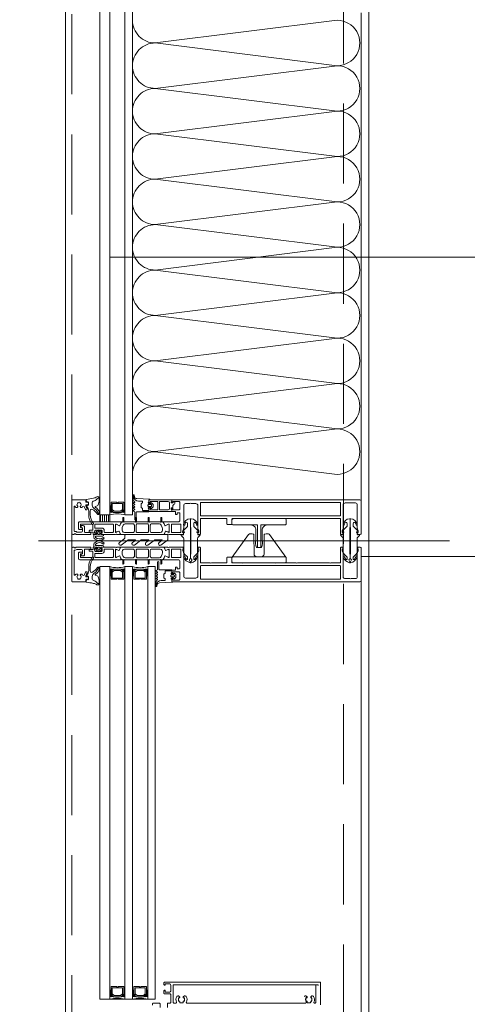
# Model space of a CAD drawing. Header units: millimetres. Extents: x 144573 to 336993, y 74252 to 247042.
# Tile 93 of 256: x 146685 to 147040, y 190663 to 191443. Entities that reach past the tile are written whole.
import ezdxf

# ---------------------------------------------------------------- set-up
doc = ezdxf.new("R2010")
doc.units = ezdxf.units.MM
doc.linetypes.add('ČERCHOVANÁ', pattern=[25.4, 12.7, -6.35, 0, -6.35])
doc.linetypes.add('ČÁRKOVANÁ', pattern=[19.05, 12.7, -6.35])
for name, color, linetype, lineweight in [('FASÁDA DETAILNÍ', 255, 'Continuous', 0), ('NOVA', 255, 'Continuous', 0), ('OSY', 255, 'Continuous', 0)]:
    doc.layers.add(name, color=color, linetype=linetype, lineweight=lineweight)

# ---------------------------------------------------------------- blocks, each defined once
blk = doc.blocks.new('284336')
for points in [[(-0.7, -9.6), (-10, -9.6, 0.414511), (-10.51, -10.11), (-10.51, -15.51, -1), (-11.69, -15.51), (-11.69, -9.6), (-12.69, -8.95, -0.668884), (-12.6, -8.23), (-11.99, -8.01, 0.766384), (-11.99, -7.21), (-12.6, -6.99, -0.76831), (-12.6, -6.23), (-11.99, -6.01, 0.766384), (-11.99, -5.21), (-12.6, -4.99, -0.76831), (-12.6, -4.23), (-11.99, -4.01, 0.766384), (-11.99, -3.21), (-12.6, -2.99, -0.877523), (-12.5, -2.22), (-12.1, -2.22, 0.698129), (-11.83, -1.5, -0.220231), (-12.89, 0.78), (-12.89, 3.45, -0.157143), (-12.82, 3.68), (-12.69, 3.42, -0.067482), (-12.48, 2.53, 0.393136), (-8.66, -1.02), (-6.1, -1.02, -0.414214), (-5.61, -1.51), (-5.61, -2.22, -0.267949), (-5.85, -2.65), (-6.35, -2.93, 0.267949), (-6.61, -3.38), (-6.61, -5.84, 0.267949), (-6.35, -6.29), (-5.85, -6.57, -0.267949), (-5.61, -7), (-5.61, -8.11, 0.414215), (-5.1, -8.62), (-0.41, -8.62), (-0.41, -9.31, -0.414212), (-0.7, -9.6)], [(-0.41, 0), (-0.41, -2, 0.990243), (-0.4, -3.02), (0.9, -3.02, 0.414214), (1.21, -2.71), (1.21, -2.61, -0.668123), (1.71, -2.4), (2.75, -3.45, -0.199004), (2.89, -3.79), (2.89, -5.43, -0.199038), (2.75, -5.77), (1.71, -6.82, -0.668191), (1.21, -6.61), (1.21, -6.51, 0.414214), (0.9, -6.2), (-0.4, -6.2, 0.990269), (-0.41, -7.22), (-0.41, -8.6), (-5.1, -8.6, -0.414215), (-5.59, -8.11), (-5.59, -7, 0.267949), (-5.84, -6.56), (-6.34, -6.27, -0.267949), (-6.59, -5.84), (-6.59, -3.38, -0.267949), (-6.34, -2.95), (-5.84, -2.66, 0.267949), (-5.59, -2.22), (-5.59, -1.51, 0.414214), (-6.1, -1), (-8.66, -1, -0.393156), (-12.46, 2.53, 0.067572), (-12.67, 3.43), (-12.8, 3.7, -0.637545), (-12.12, 3.53), (-11.92, 2.53, 0.344315), (-10.06, 0.91), (0, 0.38, -0.406913), (0.39, 0), (-0.41, 0)], [(1.7, -4.31, 0.414235), (1.2, -3.81), (-0.7, -3.81, 0.414214), (-1.2, -4.31), (-1.2, -4.91, 0.414214), (-0.7, -5.41), (1.2, -5.41, 0.414235), (1.7, -4.91), (1.7, -4.31)]]:
    blk.add_lwpolyline(points, format="xyb", close=True)
blk = doc.blocks.new('nesystémový nástavec 18')
for p, q in [((-18, 6.8), (-18, 8.8)), ((-17.5, 9.3), (-15.36, 9.3)), ((-11, 8), (-17, 8)), ((-17, 8), (-17, 6.3)), ((-15.36, 9.3), (0, 9.3)), ((-11, 1.3), (-11, 8)), ((-2.8, 8), (-9.7, 8)), ((-9.7, 1.3), (-9.7, 8)), ((0, 9.3), (0, 7.8)), ((-18, 0.5), (-18, 1.8)), ((-17, 6.3), (-17.5, 6.3)), ((-17.5, 2.3), (-17, 2.3)), ((-1.8, 0), (-17.5, 0)), ((-17, 2.3), (-17, 1.3)), ((-17, 1.3), (-11, 1.3)), ((-9.7, 1.3), (-2.8, 1.3)), ((-1.8, 2.3), (-1.8, 7)), ((0, 0), (-1.8, 0)), ((-0.5, 7.3), (-0.5, 6.8)), ((-0.4, 2.23), (-0.5, 2.04)), ((-0.5, 2.04), (-0.5, 2)), ((0, 6.3), (0.55, 6.3)), ((1.2, 2.44), (0, 2.44)), ((0, 1.5), (0, 0)), ((0.55, 6.3), (0.95, 5.9)), ((0.95, 5.9), (0.95, 4.8)), ((0.95, 4.8), (0.95, 4.14)), ((0.95, 4.14), (1.2, 4.14)), ((1.2, 1.85), (1.2, 2.44)), ((1.4, 3.94), (1.4, 3.84)), ((1.6, 3.64), (1.6, 3.64)), ((1.8, 1.37), (1.7, 1.35)), ((2.25, 1.63), (1.8, 1.37)), ((2.4, 2.84), (2.4, 1.89))]:
    blk.add_line(p, q)
for centre, radius, start, end in [((-17.5, 8.8), 0.5, 90, 180), ((-15.36, 9.8), 0.5, 270, 270.08399), ((-2.8, 7), 1, 0, 90), ((-17.5, 6.8), 0.5, 180.0012, 269.9988), ((-17.5, 1.8), 0.5, 89.99896, 180.00017), ((-17.5, 0.5), 0.5, 180, 270.00001), ((-2.8, 2.3), 1, 270, 0), ((0, 7.3), 0.5, 89.99553, 180.00709), ((0, 6.8), 0.5, 179.9949, 270.00597), ((0, 2), 0.5, 179.97164, 270.03273), ((0, 1.94), 0.5, 89.99745, 144.0007), ((0.75, 4.8), 0.2, 359.96561, 0.03439), ((1.2, 3.94), 0.2, 359.97072, 90.02491), ((1.7, 1.85), 0.5, 179.99915, 269.99998), ((1.6, 3.84), 0.2, 179.97371, 270.03503), ((1.6, 2.84), 0.8, 0.00648, 89.99188), ((2.1, 1.89), 0.3, 299.98153, 0.0183)]:
    blk.add_arc(centre, radius, start, end)
blk = doc.blocks.new('433270')
blk.add_lwpolyline([(1, 0, 0.414364), (0, -1), (0, -1.4, 0.255924), (0.23, -1.83, -0.547723), (0.23, -3.17, 0.255924), (0, -3.6), (0, -14.6, 0.414214), (0.3, -14.9), (1.2, -14.9, 0.414214), (1.7, -14.4), (1.7, -10.3, -0.414214), (2, -10), (6, -10, 0.414248), (7, -9), (7, -7.7, 0.414179), (6.5, -7.2), (5.7, -7.2, 0.414232), (5.4, -7.5), (5.4, -8.2, -0.414198), (5.1, -8.5), (2.8, -8.5, -0.414204), (1.8, -7.5), (1.8, -4.49, -0.147432), (1.97, -3.94, 0.147461), (2.4, -2.5), (2.4, -2.3, -0.414214), (2.9, -1.8), (21.87, -1.8, -0.668178), (22.22, -2.65), (22.16, -2.72, 1), (21.59, -3.29), (21.52, -3.35, 0.198912), (21.38, -3.71), (21.38, -4.05, 0.414214), (22.08, -4.75), (22.38, -4.75, 0.576988), (22.64, -4.3, -0.311246), (24.56, -4.3, 0.576988), (24.82, -4.75), (25.3, -4.75, -0.260065), (25.3, -6.65), (24.82, -6.65, 0.576988), (24.56, -7.1, -0.311246), (22.64, -7.1, 0.576988), (22.38, -6.65), (22.08, -6.65, 0.414214), (21.38, -7.35), (21.38, -7.61, 0.267949), (21.63, -8.04), (21.89, -8.2, -0.637047), (21.73, -10), (19.83, -10.7, 0.315299), (19.5, -11.17), (19.5, -11.49, 0.520567), (20.17, -11.96), (22.83, -10.99, -0.520567), (23.5, -11.46), (23.5, -12.5, 0.414062), (24, -13), (25, -13, 0.414186), (25.5, -12.5), (25.5, -11.5, -0.414182), (26, -11), (27, -11, 0.414214), (27.5, -10.5), (27.5, -0.5, 0.414214), (27, 0), (1, 0)], format="xyb", close=True)
blk = doc.blocks.new('284325')
for points in [[(0.84, -5.23, -0.560316), (0.94, -4.73), (1.94, -4.36, 0.3153), (2.14, -4.08), (2.14, -1.89, 0.451558), (1.8, -1.59), (0.9, -1.7, -0.399586), (0.57, -1.46), (0.3, -0.07, -0.415977), (0.53, 0.29, 0.024107), (6.15, 1.24, 0.076636), (8.99, 2.34, -0.577615), (10.79, 1.3), (10.02, 1.37, 0.283171), (9.08, 0.9, -0.168429), (7.07, -0.74), (5.9, -1.16, 0.315302), (5.24, -2.1), (5.24, -4.21, 0.269719), (6.76, -6.82, -0.194797), (10.18, -11.53, -0.342663), (9.17, -11.17, 0.119207), (5.43, -7.59, 0.578571), (3.63, -8.62), (3.63, -11.77, 0.176415), (6.16, -18.72, -1), (5.24, -19.49, -0.176415), (2.43, -11.77), (2.43, -8.89, 0.208286), (0.84, -5.23)], [(8.95, -6.65), (10.32, -8.78, -0.134555), (10.79, -10.63, -0.339795), (10.19, -11.53, 0.194788), (6.76, -6.81, -0.269736), (5.25, -4.21), (5.25, -2.1, -0.315302), (5.9, -1.17), (7.07, -0.74, 0.168429), (9.09, 0.89, -0.283167), (10.01, 1.36), (10.79, 1.29), (10.79, -0.74, -0.070852), (10.71, -1.3), (9.95, -3.93, -0.241839), (9.08, -4.83), (7.93, -5.22, 0.836024), (8.08, -6.19), (8.11, -6.19, -0.255349), (8.95, -6.65)]]:
    blk.add_lwpolyline(points, format="xyb", close=True)
blk = doc.blocks.new('*U1335')
for points in [[(0, 0, 0.414243), (0.1, 0.1), (0, 0.9, -1.0001), (0.2, 0.9), (0.1, 0.1, 0.414228), (0.2, 0, 0.414228)], [(0.2, 0, 0.414243), (0.3, 0.1), (0.2, 0.9, -1.0001), (0.4, 0.9), (0.3, 0.1, 0.414228), (0.4, 0, 0.414228)], [(0.4, 0, 0.414243), (0.5, 0.1), (0.4, 0.9, -1.0001), (0.6, 0.9), (0.5, 0.1, 0.414228), (0.6, 0, 0.414228)], [(0.6, 0, 0.414243), (0.7, 0.1), (0.6, 0.9, -1.0001), (0.8, 0.9), (0.7, 0.1, 0.414228), (0.8, 0, 0.414228)], [(0.8, 0, 0.414243), (0.9, 0.1), (0.8, 0.9, -1.0001), (1, 0.9), (0.9, 0.1, 0.414228), (1, 0, 0.414228)], [(1, 0, 0.414243), (1.1, 0.1), (1, 0.9, -1.0001), (1.2, 0.9), (1.1, 0.1, 0.414228), (1.2, 0, 0.414228)], [(1.2, 0, 0.414243), (1.3, 0.1), (1.2, 0.9, -1.0001), (1.4, 0.9), (1.3, 0.1, 0.414228), (1.4, 0, 0.414228)], [(1.4, 0, 0.414243), (1.5, 0.1), (1.4, 0.9, -1.0001), (1.6, 0.9), (1.5, 0.1, 0.414228), (1.6, 0, 0.414228)], [(1.6, 0, 0.414243), (1.7, 0.1), (1.6, 0.9, -1.0001), (1.8, 0.9), (1.7, 0.1, 0.414228), (1.8, 0, 0.414228)], [(1.8, 0, 0.414243), (1.9, 0.1), (1.8001, 0.9, -1.0001), (2, 0.9), (1.9001, 0.1, 0.414228), (2, 0, 0.414228)]]:
    blk.add_lwpolyline(points, format="xyb")
blk = doc.blocks.new('244748_a')
blk.add_lwpolyline([(8.32, -1.69, 0.082248), (6.34, -0.9, -1.09695), (6.94, -0.1, -0.315353), (11.26, -5.15, -0.480529), (10.87, -5.64), (4.27, -5.64), (4.08, -5.45), (-16.53, -5.45), (-16.72, -5.64), (-20.43, -5.64, 0.574019), (-21.93, -4.78), (-22.99, -5.4, 0.524827), (-22.99, -5.9), (-21.93, -6.52, 0.574021), (-20.43, -5.66), (-16.72, -5.66), (-16.53, -5.85), (4.08, -5.85), (4.27, -5.66), (10.87, -5.66, -0.480529), (11.26, -6.15, -0.326229), (6.88, -11.09, -1.09695), (6.28, -10.3, 0.081457), (8.32, -9.61, 0.599203), (7.48, -8.05), (5.52, -8.05, 0.198965), (5.17, -8.2), (2.22, -11.15), (0.93, -12.01, -0.738038), (0.51, -11.62), (0.87, -11, 1), (0.35, -10.7), (0, -11.3), (-0.98, -11.3, 0.619205), (-1.45, -12.06), (-1.28, -12.43, -0.808139), (-2.04, -13.04), (-3.63, -11.44, 0.198906), (-4.34, -11.15), (-14.99, -11.15, -0.198936), (-16.76, -10.42), (-18.98, -8.2, 0.198942), (-19.33, -8.05), (-20.67, -8.05, 0.500217), (-21.09, -8.73, 0.122037), (-18.5, -10.27, -1.093735), (-19.1, -11.07, -0.240768), (-23.7, -6.07, -0.106226), (-23.7, -5.23, -0.256232), (-19, -0.13, -1.093735), (-18.4, -0.92, 0.116856), (-21.09, -2.57, 0.500217), (-20.67, -3.25), (-19.33, -3.25, 0.198942), (-18.98, -3.1), (-16.75, -0.88, -0.198936), (-14.99, -0.15), (-4.34, -0.15, 0.198907), (-3.63, 0.14), (-2.04, 1.74, -0.808139), (-1.28, 1.13), (-1.45, 0.76, 0.619205), (-0.98, 0), (0, 0), (0.35, -0.6, 1), (0.87, -0.3), (0.51, 0.32, -0.738038), (0.93, 0.71), (2.22, -0.15), (5.17, -3.1, 0.198965), (5.52, -3.25), (7.48, -3.25, 0.599203)], format="xyb", close=True)
blk = doc.blocks.new('236134_0100_s_v')
for points in [[(22.8, -23), (22.8, -5), (42, -5, 0.414214), (43, -4), (43, -1, 0.414214), (42, 0), (1, 0, 0.414214), (0, -1), (0, -4, 0.414214), (1, -5), (20.2, -5), (20.2, -23)], [(15, -5, -0.414214), (19, -9), (19, -16.57, 0.165764), (19.53, -23), (23.47, -23, 0.165764), (24, -16.57), (24, -9, -0.414214), (28, -5)]]:
    blk.add_lwpolyline(points, format="xyb")
blk = doc.blocks.new('236134_0200_s_v')
for points in [[(19.58, 5, -0.41166), (17.58, 6.98), (17.45, 22.25, 0.344217), (17.07, 22.73), (16, 23), (14, 23, 0.240828), (13.19, 22.59), (0.19, 4.59)], [(23.42, 5, 0.41166), (25.42, 6.98), (25.55, 22.25, -0.344217), (25.93, 22.73), (27, 23), (29, 23, -0.240828), (29.81, 22.59), (42.81, 4.59)]]:
    blk.add_lwpolyline(points, format="xyb")
blk.add_lwpolyline([(42, 5), (1, 5, 0.414214), (0, 4), (0, 1, 0.414214), (1, 0), (42, 0, 0.414214), (43, 1), (43, 4, 0.414214)], format="xyb", close=True)
blk = doc.blocks.new('288126')
for points in [[(-16.5, 0), (16.5, 0)], [(-21.36, -6.34), (-17.8, -3.69)], [(-14.71, -4.5), (-19.87, -8.34)], [(-17, -2.08), (-17, -0.5)], [(-8.83, -4.3), (-14.11, -4.3)], [(-10.96, -6.34), (-8.71, -4.66)], [(-4.31, -4.5), (-9.47, -8.34)], [(1.81, -4.3), (-3.71, -4.3)], [(-0.35, -6.36), (1.93, -4.66)], [(6.33, -4.5), (1.14, -8.37)], [(12.21, -4.3), (6.93, -4.3)], [(10.05, -6.36), (12.33, -4.66)], [(16.6, -4.6), (11.54, -8.37)], [(17, -0.5), (17, -3.8)]]:
    blk.add_lwpolyline(points)
for centre, radius, start, end in [((16.5, -0.5), 0.5, 0, 90), ((-20.61, -7.34), 1.25, 126.70591, 306.70591), ((-16.5, -0.5), 0.5, 90, 180), ((-10.21, -7.34), 1.25, 126.70591, 306.70591), ((0.4, -7.37), 1.25, 126.70591, 306.70591), ((10.8, -7.37), 1.25, 126.70591, 306.70591), ((16, -3.8), 1, 306.70591, 0)]:
    blk.add_arc(centre, radius, start, end)
at = {"extrusion": (0, 0, -1)}
for centre, radius, start, end in [((19, -2.08), 2, 180, 233.29409), ((14.11, -5.3), 1, 53.29409, 90), ((8.83, -4.5), 0.2, 90, 233.29409), ((3.71, -5.3), 1, 53.29409, 90), ((-1.81, -4.5), 0.2, 90, 233.29409), ((-6.93, -5.3), 1, 53.29409, 90), ((-12.21, -4.5), 0.2, 90, 233.29409)]:
    blk.add_arc(centre, radius, start, end, dxfattribs=at)
blk = doc.blocks.new('246426')
for points in [[(-1.84, 0.64), (-2.86, -0.38, 0.198926), (-3.15, -1.09), (-3.15, -2.31, 0.198926), (-2.86, -3.02), (-1.84, -4.04, 0.637051), (-1.5, -3.92), (-1.45, -3.4), (-0.3, -3.4, -0.41484), (0, -3.7), (0, -5.19, 0.414232), (0.5, -5.69), (2.14, -5.69, 0.071862), (2.2, -5.68, 0.157876), (3.73, -4.64, 0.360336), (3.48, 2.39, 0.964062), (2.54, 1.48, -0.403385), (2.25, -4.34, -0.190964), (2.11, -4.39), (1.7, -4.39, -0.414214), (1.2, -3.89), (1.2, 1.31, 0.414201), (0.2, 2.31), (0, 2.31), (0, 0.3, -0.414214), (-0.3, 0), (-1.45, 0), (-1.5, 0.52, 0.637051), (-1.84, 0.64)], [(-2.25, -1.4, -0.414214), (-1.85, -1), (-0.4, -1, -0.414214), (0, -1.4), (0, -2, -0.414214), (-0.4, -2.4), (-1.85, -2.4, -0.414214), (-2.25, -2), (-2.25, -1.4)]]:
    blk.add_lwpolyline(points, format="xyb", close=True)

msp = doc.modelspace()

# ---------------------------------------------------------------- hatches: boundary and pattern name
at = {"layer": 'FASÁDA DETAILNÍ'}
h = msp.add_hatch(dxfattribs=at)
h.set_pattern_fill('ANSI31', color=256, scale=0.5, angle=585)
h.set_pattern_definition([(270, (214136.837, 180730.8375), (1.5875, -8e-16), [])])
h.paths.add_polyline_path([(146756.48, 191045.259), (146756.48, 191050.759), (146748.48, 191050.759), (146748.48, 191045.259)])

# ---------------------------------------------------------------- linework, layer by layer
for p, q in [((146748.48, 191050.759), (146748.48, 191459.759)), ((146756.48, 191459.759), (146756.48, 191050.759)), ((146768.48, 191050.759), (146768.48, 191459.759)), ((146774.48, 191459.759), (146774.48, 191050.759)), ((146756.48, 191050.759), (146748.48, 191050.759)), ((146774.48, 191050.759), (146768.48, 191050.759)), ((147025.604, 191030.259), (146699.912, 191030.259)), ((146748.48, 190666.764), (146748.48, 191009.759)), ((146748.48, 191009.759), (146756.48, 191009.759)), ((146756.48, 191009.759), (146756.48, 190666.764)), ((146768.48, 190666.764), (146768.48, 191009.759)), ((146768.48, 191009.759), (146774.48, 191009.759)), ((146774.48, 191009.759), (146774.48, 190666.764)), ((146786.48, 190666.764), (146786.48, 191009.759)), ((146786.48, 191009.759), (146792.48, 191009.759)), ((146792.48, 191009.759), (146792.48, 190666.764)), ((146955.48, 190998.759), (146955.48, 189111.759)), ((146748.48, 190666.764), (146792.48, 190666.764))]:
    msp.add_line(p, q, dxfattribs=at)
for points in [[(173301.48, 174615.259), (146721.48, 174615.259), (146721.48, 198295.259), (173301.48, 198295.259)], [(173061.48, 174855.259), (146961.48, 174855.259), (146961.48, 198055.259), (173061.48, 198055.259)], [(146767.48, 191060.759), (146767.48, 191054.759), (146765.48, 191052.759), (146759.48, 191052.759), (146757.48, 191054.759), (146757.48, 191060.759), (146761.98, 191060.759), (146761.98, 191060.259), (146762.98, 191060.259), (146762.98, 191060.759)], [(146758.48, 191059.759), (146766.48, 191059.759), (146766.48, 191055.173), (146765.066, 191053.759), (146760.033, 191053.759), (146758.48, 191055.173)], [(146748.48, 191045.259), (146748.48, 191050.759), (146756.48, 191050.759), (146756.48, 191045.259)], [(146767.48, 190999.759), (146767.48, 191005.759), (146765.48, 191007.759), (146759.48, 191007.759), (146757.48, 191005.759), (146757.48, 190999.759), (146761.98, 190999.759), (146761.98, 191000.259), (146762.98, 191000.259), (146762.98, 190999.759)], [(146785.48, 190999.759), (146785.48, 191005.759), (146783.48, 191007.759), (146777.48, 191007.759), (146775.48, 191005.759), (146775.48, 190999.759), (146779.98, 190999.759), (146779.98, 191000.259), (146780.98, 191000.259), (146780.98, 190999.759)], [(146758.48, 191000.759), (146766.48, 191000.759), (146766.48, 191005.344), (146765.066, 191006.759), (146760.033, 191006.759), (146758.48, 191005.344)], [(146776.48, 191000.759), (146784.48, 191000.759), (146784.48, 191005.344), (146783.066, 191006.759), (146778.033, 191006.759), (146776.48, 191005.344)], [(146767.48, 190676.764), (146767.48, 190670.764), (146765.48, 190668.764), (146759.48, 190668.764), (146757.48, 190670.764), (146757.48, 190676.764), (146761.98, 190676.764), (146761.98, 190676.264), (146762.98, 190676.264), (146762.98, 190676.764)], [(146758.48, 190675.764), (146766.48, 190675.764), (146766.48, 190671.178), (146765.066, 190669.764), (146760.033, 190669.764), (146758.48, 190671.178)], [(146785.48, 190676.764), (146785.48, 190670.764), (146783.48, 190668.764), (146777.48, 190668.764), (146775.48, 190670.764), (146775.48, 190676.764), (146779.98, 190676.764), (146779.98, 190676.264), (146780.98, 190676.264), (146780.98, 190676.764)], [(146776.48, 190675.764), (146784.48, 190675.764), (146784.48, 190671.178), (146783.066, 190669.764), (146778.033, 190669.764), (146776.48, 190671.178)]]:
    msp.add_lwpolyline(points, close=True, dxfattribs=at)
at = {"layer": 'FASÁDA DETAILNÍ', "linetype": 'ČÁRKOVANÁ', "ltscale": 5}
for points in [[(173296.48, 174620.259), (146726.48, 174620.259), (146726.48, 198290.259), (173296.48, 198290.259)], [(173081.48, 174835.259), (146941.48, 174835.259), (146941.48, 198075.259), (173081.48, 198075.259)]]:
    msp.add_lwpolyline(points, close=True, dxfattribs=at)
at = {"layer": 'FASÁDA DETAILNÍ'}
msp.add_lwpolyline([(146955.48, 191061.759), (146955.48, 191448.759)], dxfattribs=at)
for points in [[(146954.48, 191062.759), (146805.98, 191062.759, 0.4142136), (146805.48, 191062.259), (146805.48, 191060.959, 0.4142197), (146805.98, 191060.459), (146806.48, 191060.459), (146806.48, 191061.459), (146810.98, 191061.459, -0.4142136), (146811.98, 191060.459), (146811.98, 191055.759, -0.4142136), (146810.98, 191054.759), (146806.48, 191054.759), (146806.48, 191056.459), (146805.98, 191056.459, 0.4142012), (146805.48, 191055.959), (146805.48, 191053.959, 0.4142136), (146805.98, 191053.459), (146808.123, 191053.459, -0.4142136), (146808.623, 191052.959), (146808.623, 191051.159), (146809.874, 191051.159), (146809.874, 191052.359), (146811.68, 191052.359, -0.4142136), (146811.98, 191052.059), (146811.98, 191046.76, -0.4141667), (146810.48, 191045.26), (146803.482, 191045.259), (146799.382, 191045.259, 0.5773503), (146799.036, 191044.659), (146799.534, 191043.796), (146799.962, 191042.304, 0.4887011), (146800.401, 191042.127), (146802.867, 191043.559), (146803.287, 191043.559, -0.4325656), (146803.482, 191043.359), (146803.482, 191037.054, -0.5483974), (146803.201, 191036.868), (146800.817, 191037.937, 0.4253361), (146800.55, 191037.829), (146799.733, 191035.806, 0.5315629), (146800.104, 191035.256), (146802.168, 191035.256, 0.2313061), (146802.405, 191035.372, -0.3061853), (146802.725, 191035.476), (146803.482, 191035.259), (146813.986, 191035.259, 0.4142136), (146814.986, 191036.259), (146814.986, 191036.759), (146814.186, 191036.759), (146814.186, 191038.259), (146814.846, 191039.402, 0.1316504), (146814.98, 191039.902), (146814.98, 191058.267, -0.4142136), (146816.48, 191059.767), (146819.981, 191059.767, -0.3999851), (146820.981, 191059.767), (146824.68, 191059.767, -0.4142136), (146826.18, 191058.267), (146826.18, 191039.902, 0.1316504), (146826.314, 191039.402), (146826.974, 191038.259), (146826.974, 191036.759), (146826.174, 191036.759), (146826.174, 191036.259, 0.4142136), (146827.174, 191035.259), (146827.68, 191035.259, 0.4142136), (146828.18, 191035.759), (146828.18, 191047.359, -0.4142136), (146828.68, 191047.859), (146836.08, 191047.859, -0.3999851), (146837.08, 191047.859), (146848.68, 191047.859, -0.4142136), (146849.18, 191047.359), (146849.18, 191043.759, 0.4142136), (146849.68, 191043.259), (146852.68, 191043.259, 0.4142136), (146853.18, 191043.759), (146853.18, 191047.359, -0.4142136), (146853.68, 191047.859), (146860.98, 191047.859, -0.38324), (146861.98, 191047.859), (146887.48, 191047.859, -0.38324), (146888.48, 191047.859), (146903.98, 191047.859, -0.38324), (146904.98, 191047.859), (146930.48, 191047.859, -0.38324), (146931.48, 191047.859), (146938.78, 191047.859, -0.4142136), (146939.28, 191047.359), (146939.28, 191035.759, 0.4142136), (146939.78, 191035.259), (146940.28, 191035.259, 0.4142136), (146941.28, 191036.259), (146941.28, 191036.759), (146940.48, 191036.759), (146940.48, 191038.259), (146941.146, 191039.412, 0.1169365), (146941.28, 191039.912), (146941.28, 191058.767, -0.4142315), (146942.78, 191060.267), (146946.49, 191060.267, -0.3999851), (146947.49, 191060.267), (146950.98, 191060.267, -0.4142315), (146952.48, 191058.767), (146952.48, 191039.912, 0.1169365), (146952.614, 191039.412), (146953.28, 191038.259), (146953.28, 191036.759), (146952.48, 191036.759), (146952.48, 191036.259, 0.4142136), (146953.48, 191035.259), (146954.48, 191035.259, 0.4142136), (146955.48, 191036.259), (146955.48, 191061.759, 0.4142135), (146954.48, 191062.759)], [(146828.68, 191060.659), (146938.78, 191060.659, -0.4142136), (146939.28, 191060.159), (146939.28, 191050.459, -0.4142136), (146938.78, 191049.959), (146828.68, 191049.959, -0.4142136), (146828.18, 191050.459), (146828.18, 191060.159, -0.4142136), (146828.68, 191060.659)], [(146799.141, 191035.259), (146787.23, 191035.258), (146765.319, 191035.259, -0.3058367), (146764.855, 191035.572), (146763.933, 191037.859, 0.4253361), (146763.665, 191037.966), (146762.047, 191037.25, -0.5437525), (146760.99, 191037.934), (146760.99, 191042.839, -0.5781822), (146761.891, 191043.357), (146764.083, 191042.096, 0.4885049), (146764.522, 191042.273), (146764.956, 191043.787), (146765.719, 191045.108, -0.2824777), (146765.995, 191045.258), (146766.44, 191045.258, 1.4470094), (146766.79, 191045.39), (146766.79, 191048.358, -1), (146767.59, 191048.358), (146767.59, 191045.39, 1.4470094), (146767.941, 191045.258), (146776.48, 191045.258, 1.4470094), (146776.83, 191045.39), (146776.83, 191048.358, -1), (146777.63, 191048.358), (146777.63, 191045.39, 1.4470094), (146777.981, 191045.258), (146786.48, 191045.258, 1.4470094), (146786.83, 191045.39), (146786.83, 191048.358, -1), (146787.63, 191048.358), (146787.63, 191045.39, 1.4470094), (146787.981, 191045.258), (146796.52, 191045.258, 1.4470094), (146796.87, 191045.39), (146796.87, 191048.358, -1), (146797.67, 191048.358), (146797.67, 191045.39, 1.4470094), (146798.021, 191045.258), (146798.465, 191045.258, -0.2824777), (146798.741, 191045.108), (146799.504, 191043.787), (146799.938, 191042.273, 0.4885049), (146800.377, 191042.096), (146802.569, 191043.357, -0.5781822), (146803.47, 191042.839), (146803.47, 191037.934, -0.5437525), (146802.413, 191037.25), (146800.795, 191037.966, 0.4253361), (146800.528, 191037.859), (146799.605, 191035.572, -0.3058367), (146799.141, 191035.259)], [(146760.98, 191035.259), (146749.98, 191035.259, -0.4144257), (146749.48, 191035.759), (146749.48, 191036.252), (146750.48, 191036.252), (146750.48, 191037.752, 0.4142136), (146749.48, 191038.752), (146747.98, 191038.752, 0.3999851), (146746.98, 191038.752), (146745.48, 191038.752, 0.4142136), (146744.48, 191037.752), (146744.48, 191036.259), (146745.48, 191036.259), (146745.48, 191035.759, -0.4144559), (146744.98, 191035.259), (146743.68, 191035.26, -0.4139712), (146743.38, 191035.56), (146743.38, 191036.758, 0.4142136), (146743.08, 191037.058), (146740.08, 191037.058), (146740.08, 191038.058, -0.4142136), (146740.58, 191038.558), (146742.48, 191038.558, 0.4142136), (146742.98, 191039.058), (146742.98, 191042.559, 0.4142056), (146741.98, 191043.559), (146733.68, 191043.559, 0.4142063), (146733.18, 191043.059), (146733.18, 191041.159, 0.414219), (146733.68, 191040.659), (146734.48, 191040.659, -0.4142136), (146734.98, 191040.159), (146734.98, 191039.659, -0.4142136), (146734.48, 191039.159), (146732.68, 191039.159, -0.4142136), (146731.68, 191040.159), (146731.68, 191044.259, -0.4142136), (146732.68, 191045.259), (146760.98, 191045.259), (146765.08, 191045.259, -0.5773503), (146765.427, 191044.659), (146764.928, 191043.796), (146764.5, 191042.304, -0.4887011), (146764.061, 191042.127), (146761.596, 191043.559), (146761.175, 191043.559, 0.4325656), (146760.98, 191043.359), (146760.98, 191037.054, 0.5483974), (146761.262, 191036.868), (146763.646, 191037.937, -0.4253361), (146763.913, 191037.829), (146764.729, 191035.806, -0.5315625), (146764.358, 191035.256), (146762.294, 191035.256, -0.2313061), (146762.057, 191035.372, 0.3061853), (146761.738, 191035.476), (146760.98, 191035.259)], [(146758.78, 191043.559), (146745.08, 191043.559, 0.4142136), (146744.58, 191043.059), (146744.58, 191040.852, 0.4142136), (146745.08, 191040.352), (146750.05, 191040.352, -0.4111388), (146752.08, 191038.352), (146752.08, 191037.359, 0.4142136), (146752.58, 191036.859), (146758.78, 191036.859, 0.4142136), (146759.28, 191037.359), (146759.28, 191043.059, 0.4142136), (146758.78, 191043.559)], [(146768.03, 191036.858), (146774.93, 191036.858, 0.4142178), (146775.93, 191037.858), (146775.93, 191042.658, 0.4142178), (146774.93, 191043.658), (146768.568, 191043.658, 0.305619), (146767.177, 191042.72), (146766.399, 191040.796, 0.1764286), (146766.327, 191038.744), (146766.603, 191037.894, 0.3249157), (146768.03, 191036.858)], [(146778.23, 191036.858), (146786.23, 191036.858, 0.4142136), (146787.23, 191037.858), (146787.23, 191042.658, 0.4142136), (146786.23, 191043.658), (146778.23, 191043.658, 0.4142136), (146777.23, 191042.658), (146777.23, 191037.858, 0.4142136), (146778.23, 191036.858)], [(146789.53, 191036.858), (146796.43, 191036.858, 0.3249157), (146797.857, 191037.894), (146798.133, 191038.744, 0.1764286), (146798.061, 191040.796), (146797.283, 191042.72, 0.305619), (146795.892, 191043.658), (146789.53, 191043.658, 0.4142178), (146788.53, 191042.658), (146788.53, 191037.858, 0.4142178), (146789.53, 191036.858)], [(146812.78, 191037.359, -0.4142136), (146812.28, 191036.859), (146805.78, 191036.859, -0.4142136), (146805.28, 191037.359), (146805.28, 191043.059, -0.4142136), (146805.78, 191043.559), (146812.28, 191043.559, -0.4142136), (146812.78, 191043.059), (146812.78, 191037.359)], [(146760.98, 191025.259), (146749.98, 191025.259, 0.4144257), (146749.48, 191024.759), (146749.48, 191024.265), (146750.48, 191024.265), (146750.48, 191022.765, -0.4142136), (146749.48, 191021.765), (146747.98, 191021.765, -0.3999851), (146746.98, 191021.765), (146745.48, 191021.765, -0.4142136), (146744.48, 191022.765), (146744.48, 191024.259), (146745.48, 191024.259), (146745.48, 191024.759, 0.4144559), (146744.98, 191025.259), (146743.68, 191025.257, 0.4139712), (146743.38, 191024.957), (146743.38, 191023.759, -0.4142136), (146743.08, 191023.459), (146740.08, 191023.459), (146740.08, 191022.459, 0.4142136), (146740.58, 191021.959), (146742.48, 191021.959, -0.4142136), (146742.98, 191021.459), (146742.98, 191017.959, -0.4142056), (146741.98, 191016.959), (146733.68, 191016.959, -0.4142063), (146733.18, 191017.459), (146733.18, 191019.359, -0.414219), (146733.68, 191019.859), (146734.48, 191019.859, 0.4142136), (146734.98, 191020.359), (146734.98, 191020.859, 0.4142136), (146734.48, 191021.359), (146732.68, 191021.359, 0.4142136), (146731.68, 191020.359), (146731.68, 191016.259, 0.4142136), (146732.68, 191015.259), (146760.98, 191015.259), (146765.08, 191015.258, 0.5773503), (146765.427, 191015.858), (146764.928, 191016.722), (146764.5, 191018.214, 0.4887011), (146764.061, 191018.39), (146761.596, 191016.959), (146761.175, 191016.959, -0.4325656), (146760.98, 191017.159), (146760.98, 191023.463, -0.5483974), (146761.262, 191023.649), (146763.646, 191022.58, 0.4253361), (146763.913, 191022.688), (146764.729, 191024.711, 0.5315625), (146764.358, 191025.261), (146762.294, 191025.261, 0.2313061), (146762.057, 191025.145, -0.3061853), (146761.738, 191025.041), (146760.98, 191025.259)], [(146758.78, 191016.959), (146745.08, 191016.959, -0.4142136), (146744.58, 191017.459), (146744.58, 191019.665, -0.4142136), (146745.08, 191020.165), (146750.05, 191020.165, 0.4111388), (146752.08, 191022.165), (146752.08, 191023.159, -0.4142136), (146752.58, 191023.659), (146758.78, 191023.659, -0.4142136), (146759.28, 191023.159), (146759.28, 191017.459, -0.4142136), (146758.78, 191016.959)], [(146799.141, 191025.259), (146787.23, 191025.259), (146765.319, 191025.259, 0.3058367), (146764.855, 191024.946), (146763.933, 191022.659, -0.4253361), (146763.665, 191022.551), (146762.047, 191023.267, 0.5437525), (146760.99, 191022.583), (146760.99, 191017.679, 0.5781822), (146761.891, 191017.16), (146764.083, 191018.421, -0.4885049), (146764.522, 191018.244), (146764.956, 191016.73), (146765.719, 191015.409, 0.2824777), (146765.995, 191015.259), (146766.44, 191015.259, -1.4470094), (146766.79, 191015.127), (146766.79, 191012.159, 1), (146767.59, 191012.159), (146767.59, 191015.127, -1.4470094), (146767.941, 191015.26), (146776.48, 191015.259, -1.4470094), (146776.83, 191015.127), (146776.83, 191012.159, 1), (146777.63, 191012.159), (146777.63, 191015.127, -1.4470094), (146777.981, 191015.26), (146786.48, 191015.259, -1.4470094), (146786.83, 191015.127), (146786.83, 191012.159, 1), (146787.63, 191012.159), (146787.63, 191015.127, -1.4470094), (146787.981, 191015.26), (146796.52, 191015.259, -1.4470094), (146796.87, 191015.127), (146796.87, 191012.159, 1), (146797.67, 191012.159), (146797.67, 191015.127, -1.4470094), (146798.021, 191015.26), (146798.465, 191015.259, 0.2824777), (146798.741, 191015.409), (146799.504, 191016.73), (146799.938, 191018.244, -0.4885049), (146800.377, 191018.421), (146802.569, 191017.16, 0.5781822), (146803.47, 191017.679), (146803.47, 191022.583, 0.5437525), (146802.413, 191023.267), (146800.795, 191022.551, -0.4253361), (146800.528, 191022.659), (146799.605, 191024.946, 0.3058367), (146799.141, 191025.259)], [(146768.03, 191023.66), (146774.93, 191023.66, -0.4142178), (146775.93, 191022.66), (146775.93, 191017.859, -0.4142178), (146774.93, 191016.859), (146768.568, 191016.859, -0.305619), (146767.177, 191017.797), (146766.399, 191019.721, -0.1764286), (146766.327, 191021.773), (146766.603, 191022.623, -0.3249157), (146768.03, 191023.66)], [(146778.23, 191023.66), (146786.23, 191023.66, -0.4142136), (146787.23, 191022.66), (146787.23, 191017.859, -0.4142136), (146786.23, 191016.859), (146778.23, 191016.859, -0.4142136), (146777.23, 191017.859), (146777.23, 191022.66, -0.4142136), (146778.23, 191023.66)], [(146789.53, 191023.66), (146796.43, 191023.66, -0.3249157), (146797.857, 191022.623), (146798.133, 191021.773, -0.1764286), (146798.061, 191019.721), (146797.283, 191017.797, -0.305619), (146795.892, 191016.859), (146789.53, 191016.859, -0.4142178), (146788.53, 191017.859), (146788.53, 191022.66, -0.4142178), (146789.53, 191023.66)], [(146954.48, 190997.759), (146805.98, 190997.759, -0.4142136), (146805.48, 190998.259), (146805.48, 190999.559, -0.4142197), (146805.98, 191000.059), (146806.48, 191000.059), (146806.48, 190999.059), (146810.98, 190999.059, 0.4142136), (146811.98, 191000.059), (146811.98, 191004.759, 0.4142136), (146810.98, 191005.759), (146806.48, 191005.759), (146806.48, 191004.059), (146805.98, 191004.059, -0.4142012), (146805.48, 191004.559), (146805.48, 191006.559, -0.4142136), (146805.98, 191007.059), (146808.123, 191007.059, 0.4142136), (146808.623, 191007.559), (146808.623, 191009.359), (146809.874, 191009.359), (146809.874, 191008.159), (146811.68, 191008.159, 0.4142136), (146811.98, 191008.459), (146811.98, 191013.757, 0.4141667), (146810.48, 191015.257), (146803.482, 191015.259), (146799.382, 191015.258, -0.5773503), (146799.036, 191015.858), (146799.534, 191016.722), (146799.962, 191018.214, -0.4887011), (146800.401, 191018.39), (146802.867, 191016.959), (146803.287, 191016.959, 0.4325656), (146803.482, 191017.159), (146803.482, 191023.463, 0.5483974), (146803.201, 191023.649), (146800.817, 191022.58, -0.4253361), (146800.55, 191022.688), (146799.733, 191024.711, -0.5315629), (146800.104, 191025.261), (146802.168, 191025.261, -0.2313061), (146802.405, 191025.145, 0.3061853), (146802.725, 191025.041), (146803.482, 191025.259), (146813.986, 191025.259, -0.4142136), (146814.986, 191024.259), (146814.986, 191023.759), (146814.186, 191023.759), (146814.186, 191022.259), (146814.846, 191021.115, -0.1316504), (146814.98, 191020.615), (146814.98, 191002.25, 0.4142136), (146816.48, 191000.75), (146819.981, 191000.75, 0.3999851), (146820.981, 191000.75), (146824.68, 191000.75, 0.4142136), (146826.18, 191002.25), (146826.18, 191020.615, -0.1316504), (146826.314, 191021.115), (146826.974, 191022.259), (146826.974, 191023.759), (146826.174, 191023.759), (146826.174, 191024.259, -0.4142136), (146827.174, 191025.259), (146827.68, 191025.259, -0.4142136), (146828.18, 191024.759), (146828.18, 191013.159, 0.4142136), (146828.68, 191012.659), (146836.08, 191012.659, 0.3999851), (146837.08, 191012.659), (146848.68, 191012.659, 0.4142136), (146849.18, 191013.159), (146849.18, 191016.759, -0.4142136), (146849.68, 191017.259), (146852.68, 191017.259, -0.4142136), (146853.18, 191016.759), (146853.18, 191013.159, 0.4142136), (146853.68, 191012.659), (146860.98, 191012.659, 0.38324), (146861.98, 191012.659), (146887.48, 191012.659, 0.38324), (146888.48, 191012.659), (146903.98, 191012.659, 0.38324), (146904.98, 191012.659), (146930.48, 191012.659, 0.38324), (146931.48, 191012.659), (146938.78, 191012.659, 0.4142136), (146939.28, 191013.159), (146939.28, 191024.759, -0.4142136), (146939.78, 191025.259), (146940.28, 191025.259, -0.4142136), (146941.28, 191024.259), (146941.28, 191023.759), (146940.48, 191023.759), (146940.48, 191022.259), (146941.146, 191021.105, -0.1169365), (146941.28, 191020.605), (146941.28, 191001.75, 0.4142315), (146942.78, 191000.25), (146946.49, 191000.25, 0.3999851), (146947.49, 191000.25), (146950.98, 191000.25, 0.4142315), (146952.48, 191001.75), (146952.48, 191020.605, -0.1169365), (146952.614, 191021.105), (146953.28, 191022.259), (146953.28, 191023.759), (146952.48, 191023.759), (146952.48, 191024.259, -0.4142136), (146953.48, 191025.259), (146954.48, 191025.259, -0.4142136), (146955.48, 191024.259), (146955.48, 190998.759, -0.4142135), (146954.48, 190997.759)], [(146812.78, 191023.158, 0.4142136), (146812.28, 191023.658), (146805.78, 191023.658, 0.4142136), (146805.28, 191023.158), (146805.28, 191017.458, 0.4142136), (146805.78, 191016.958), (146812.28, 191016.958, 0.4142136), (146812.78, 191017.458), (146812.78, 191023.158)], [(146828.68, 190999.859), (146938.78, 190999.859, 0.4142136), (146939.28, 191000.359), (146939.28, 191010.059, 0.4142136), (146938.78, 191010.559), (146828.68, 191010.559, 0.4142136), (146828.18, 191010.059), (146828.18, 191000.359, 0.4142136), (146828.68, 190999.859)]]:
    msp.add_lwpolyline(points, format="xyb", close=True, dxfattribs=at)
for points in [[(146802.228, 190660.269), (146802.228, 190663.269, -0.4142136), (146802.728, 190663.769), (146804.228, 190663.769, 0.4142136), (146804.728, 190664.269), (146804.728, 190670.469, 0.4142136), (146804.228, 190670.969), (146799.891, 190670.969, -0.414214), (146799.391, 190671.469), (146799.391, 190673.469, -0.414201), (146799.891, 190673.969), (146800.391, 190673.969), (146800.391, 190672.269), (146803.728, 190672.269, 0.414214), (146804.728, 190673.269), (146804.728, 190677.969, 0.414214), (146803.728, 190678.969), (146800.391, 190678.969), (146800.391, 190677.969), (146799.891, 190677.969, -0.41422), (146799.391, 190678.469), (146799.391, 190679.769, -0.414214), (146799.891, 190680.269), (146922.898, 190680.269, -0.4142136), (146923.398, 190679.769), (146923.398, 190662.269, -0.4142136)], [(146921.398, 190677.769, 0.4142136), (146920.898, 190678.269), (146807.228, 190678.269, 0.4142136), (146806.728, 190677.769), (146806.728, 190664.269, 0.4142135), (146807.228, 190663.769), (146808.902, 190663.769, 0.5657415), (146809.344, 190664.504, -0.2677634), (146809.496, 190668.899, -0.2587772), (146810.344, 190669.369), (146810.829, 190669.369, -0.4142136), (146811.829, 190668.369), (146811.829, 190668.263, -0.6451801), (146811.331, 190668.038, 0.3417321), (146811.331, 190665.1, -0.6451801), (146811.829, 190664.875), (146811.829, 190664.507, 0.2982166), (146812.129, 190664.049, 0.2087122), (146814.329, 190664.049, 0.2982166), (146814.629, 190664.507), (146814.629, 190664.875, -0.6451801), (146815.127, 190665.1, 0.3417321), (146815.127, 190668.038, -0.6451801), (146814.629, 190668.263), (146814.629, 190668.369, -0.4142136), (146815.629, 190669.369), (146816.113, 190669.369, -0.2587772), (146816.962, 190668.899, -0.2677634), (146817.114, 190664.504, 0.5657415), (146817.555, 190663.769), (146911.581, 190663.769, 0.5657415), (146912.023, 190664.504, -0.2677634), (146912.175, 190668.899)], [(146919.652, 190677.769), (146919.652, 190664.269, -0.4142136), (146919.152, 190663.769), (146918.489, 190663.769, -0.5657415), (146918.047, 190664.504, 0.2677634), (146917.895, 190668.899, 0.2587772), (146917.047, 190669.369), (146916.562, 190669.369, 0.4142136), (146915.562, 190668.369), (146915.562, 190668.263, 0.6451801), (146916.06, 190668.038, -0.3417321), (146916.06, 190665.1, 0.6451801), (146915.562, 190664.875), (146915.562, 190664.507, -0.2982166), (146915.262, 190664.049, -0.2087122), (146913.062, 190664.049, -0.2982166), (146912.762, 190664.507), (146912.762, 190664.875, 0.6451801), (146912.264, 190665.1, -0.3417321), (146912.264, 190668.038, 0.6451801), (146912.762, 190668.263), (146912.762, 190668.369, 0.4142136), (146911.762, 190669.369), (146911.278, 190669.369, 0.2587772), (146910.429, 190668.899)], [(146790.162, 190662.069), (146790.162, 190663.069, -0.4142136), (146790.662, 190663.569), (146795.962, 190663.569, -0.4142136), (146796.462, 190663.069), (146796.462, 190660.269, 0.4142135)]]:
    msp.add_lwpolyline(points, format="xyb", dxfattribs=at)
for centre, radius, start, end in [((146756.98, 191058.621), 0.596, 213.03656, 326.96344), ((146756.98, 191058.329), 0.596, 213.03656, 326.96344), ((146756.98, 191058.036), 0.596, 213.03656, 326.96344), ((146756.98, 191057.744), 0.596, 213.03656, 326.96344), ((146756.98, 191057.451), 0.596, 213.03656, 326.96344), ((146756.98, 191057.159), 0.596, 213.03656, 326.96344), ((146756.98, 191056.866), 0.596, 213.03656, 326.96344), ((146756.98, 191056.574), 0.596, 213.03656, 326.96344), ((146756.98, 191056.281), 0.596, 213.03656, 326.96344), ((146756.98, 191055.989), 0.596, 213.03656, 326.96344), ((146756.98, 191055.696), 0.596, 213.03656, 326.96344), ((146756.98, 191055.404), 0.596, 213.03656, 326.96344), ((146756.98, 191055.111), 0.596, 213.03656, 326.96344), ((146757.118, 191055.099), 0.879, 223.503562, 316.005092), ((146757.266, 191055.189), 1.263, 231.500435, 308.034372), ((146767.694, 191055.189), 1.263, 231.965628, 308.499565), ((146767.842, 191055.099), 0.879, 223.994908, 316.496438), ((146767.98, 191058.621), 0.596, 213.03656, 326.96344), ((146767.98, 191058.329), 0.596, 213.03656, 326.96344), ((146767.98, 191058.036), 0.596, 213.03656, 326.96344), ((146767.98, 191057.744), 0.596, 213.03656, 326.96344), ((146767.98, 191057.451), 0.596, 213.03656, 326.96344), ((146767.98, 191057.159), 0.596, 213.03656, 326.96344), ((146767.98, 191056.866), 0.596, 213.03656, 326.96344), ((146767.98, 191056.574), 0.596, 213.03656, 326.96344), ((146767.98, 191056.281), 0.596, 213.03656, 326.96344), ((146767.98, 191055.989), 0.596, 213.03656, 326.96344), ((146767.98, 191055.696), 0.596, 213.03656, 326.96344), ((146767.98, 191055.404), 0.596, 213.03656, 326.96344), ((146767.98, 191055.111), 0.596, 213.03656, 326.96344), ((146757.405, 191055.35), 1.712, 237.314349, 302.705051), ((146757.549, 191055.594), 2.248, 241.597185, 298.472658), ((146757.718, 191055.943), 2.897, 244.704848, 294.693326), ((146757.832, 191056.309), 3.546, 247.590952, 292.706176), ((146762.48, 191028.867), 22.699, 74.672775, 105.327225), ((146767.128, 191056.309), 3.546, 247.293824, 292.409048), ((146767.242, 191055.943), 2.897, 245.306674, 295.295152), ((146767.411, 191055.594), 2.248, 241.527342, 298.402815), ((146767.555, 191055.35), 1.712, 237.294949, 302.685651), ((146762.48, 191031.65), 22.699, 254.672775, 285.327225), ((146757.832, 191004.208), 3.546, 67.293824, 112.409048), ((146757.718, 191004.575), 2.897, 65.306674, 115.295152), ((146767.128, 191004.208), 3.546, 67.590952, 112.706176), ((146767.242, 191004.575), 2.897, 64.704848, 114.693326), ((146780.48, 191031.65), 22.699, 254.672775, 285.327225), ((146775.832, 191004.208), 3.546, 67.293824, 112.409048), ((146775.718, 191004.575), 2.897, 65.306674, 115.295152), ((146785.128, 191004.208), 3.546, 67.590952, 112.706176), ((146785.242, 191004.575), 2.897, 64.704848, 114.693326), ((146757.549, 191004.923), 2.248, 61.527342, 118.402815), ((146757.405, 191005.168), 1.712, 57.294949, 122.685651), ((146757.266, 191005.328), 1.263, 51.965628, 128.499565), ((146757.118, 191005.418), 0.879, 43.994908, 136.496438), ((146756.98, 191005.406), 0.596, 33.03656, 146.96344), ((146756.98, 191005.113), 0.596, 33.03656, 146.96344), ((146756.98, 191004.821), 0.596, 33.03656, 146.96344), ((146756.98, 191004.528), 0.596, 33.03656, 146.96344), ((146756.98, 191004.236), 0.596, 33.03656, 146.96344), ((146756.98, 191003.943), 0.596, 33.03656, 146.96344), ((146756.98, 191003.651), 0.596, 33.03656, 146.96344), ((146756.98, 191003.358), 0.596, 33.03656, 146.96344), ((146756.98, 191003.066), 0.596, 33.03656, 146.96344), ((146756.98, 191002.773), 0.596, 33.03656, 146.96344), ((146756.98, 191002.481), 0.596, 33.03656, 146.96344), ((146756.98, 191002.188), 0.596, 33.03656, 146.96344), ((146756.98, 191001.896), 0.596, 33.03656, 146.96344), ((146767.411, 191004.923), 2.248, 61.597185, 118.472658), ((146767.555, 191005.168), 1.712, 57.314349, 122.705051), ((146767.694, 191005.328), 1.263, 51.500435, 128.034372), ((146767.842, 191005.418), 0.879, 43.503562, 136.005092), ((146767.98, 191005.406), 0.596, 33.03656, 146.96344), ((146767.98, 191005.113), 0.596, 33.03656, 146.96344), ((146767.98, 191004.821), 0.596, 33.03656, 146.96344), ((146767.98, 191004.528), 0.596, 33.03656, 146.96344), ((146767.98, 191004.236), 0.596, 33.03656, 146.96344), ((146767.98, 191003.943), 0.596, 33.03656, 146.96344), ((146767.98, 191003.651), 0.596, 33.03656, 146.96344), ((146767.98, 191003.358), 0.596, 33.03656, 146.96344), ((146767.98, 191003.066), 0.596, 33.03656, 146.96344), ((146767.98, 191002.773), 0.596, 33.03656, 146.96344), ((146767.98, 191002.481), 0.596, 33.03656, 146.96344), ((146767.98, 191002.188), 0.596, 33.03656, 146.96344), ((146767.98, 191001.896), 0.596, 33.03656, 146.96344), ((146775.549, 191004.923), 2.248, 61.527342, 118.402815), ((146775.405, 191005.168), 1.712, 57.294949, 122.685651), ((146775.266, 191005.328), 1.263, 51.965628, 128.499565), ((146775.118, 191005.418), 0.879, 43.994908, 136.496438), ((146774.98, 191005.406), 0.596, 33.03656, 146.96344), ((146774.98, 191005.113), 0.596, 33.03656, 146.96344), ((146774.98, 191004.821), 0.596, 33.03656, 146.96344), ((146774.98, 191004.528), 0.596, 33.03656, 146.96344), ((146774.98, 191004.236), 0.596, 33.03656, 146.96344), ((146774.98, 191003.943), 0.596, 33.03656, 146.96344), ((146774.98, 191003.651), 0.596, 33.03656, 146.96344), ((146774.98, 191003.358), 0.596, 33.03656, 146.96344), ((146774.98, 191003.066), 0.596, 33.03656, 146.96344), ((146774.98, 191002.773), 0.596, 33.03656, 146.96344), ((146774.98, 191002.481), 0.596, 33.03656, 146.96344), ((146774.98, 191002.188), 0.596, 33.03656, 146.96344), ((146774.98, 191001.896), 0.596, 33.03656, 146.96344), ((146785.411, 191004.923), 2.248, 61.597185, 118.472658), ((146785.555, 191005.168), 1.712, 57.314349, 122.705051), ((146785.694, 191005.328), 1.263, 51.500435, 128.034372), ((146785.842, 191005.418), 0.879, 43.503562, 136.005092), ((146785.98, 191005.406), 0.596, 33.03656, 146.96344), ((146785.98, 191005.113), 0.596, 33.03656, 146.96344), ((146785.98, 191004.821), 0.596, 33.03656, 146.96344), ((146785.98, 191004.528), 0.596, 33.03656, 146.96344), ((146785.98, 191004.236), 0.596, 33.03656, 146.96344), ((146785.98, 191003.943), 0.596, 33.03656, 146.96344), ((146785.98, 191003.651), 0.596, 33.03656, 146.96344), ((146785.98, 191003.358), 0.596, 33.03656, 146.96344), ((146785.98, 191003.066), 0.596, 33.03656, 146.96344), ((146785.98, 191002.773), 0.596, 33.03656, 146.96344), ((146785.98, 191002.481), 0.596, 33.03656, 146.96344), ((146785.98, 191002.188), 0.596, 33.03656, 146.96344), ((146785.98, 191001.896), 0.596, 33.03656, 146.96344), ((146756.98, 190674.627), 0.596, 213.03656, 326.96344), ((146756.98, 190674.334), 0.596, 213.03656, 326.96344), ((146756.98, 190674.042), 0.596, 213.03656, 326.96344), ((146756.98, 190673.749), 0.596, 213.03656, 326.96344), ((146756.98, 190673.457), 0.596, 213.03656, 326.96344), ((146756.98, 190673.164), 0.596, 213.03656, 326.96344), ((146756.98, 190672.872), 0.596, 213.03656, 326.96344), ((146756.98, 190672.579), 0.596, 213.03656, 326.96344), ((146756.98, 190672.287), 0.596, 213.03656, 326.96344), ((146756.98, 190671.994), 0.596, 213.03656, 326.96344), ((146767.98, 190674.627), 0.596, 213.03656, 326.96344), ((146767.98, 190674.334), 0.596, 213.03656, 326.96344), ((146767.98, 190674.042), 0.596, 213.03656, 326.96344), ((146767.98, 190673.749), 0.596, 213.03656, 326.96344), ((146767.98, 190673.457), 0.596, 213.03656, 326.96344), ((146767.98, 190673.164), 0.596, 213.03656, 326.96344), ((146767.98, 190672.872), 0.596, 213.03656, 326.96344), ((146767.98, 190672.579), 0.596, 213.03656, 326.96344), ((146767.98, 190672.287), 0.596, 213.03656, 326.96344), ((146767.98, 190671.994), 0.596, 213.03656, 326.96344), ((146774.98, 190674.627), 0.596, 213.03656, 326.96344), ((146774.98, 190674.334), 0.596, 213.03656, 326.96344), ((146774.98, 190674.042), 0.596, 213.03656, 326.96344), ((146774.98, 190673.749), 0.596, 213.03656, 326.96344), ((146774.98, 190673.457), 0.596, 213.03656, 326.96344), ((146774.98, 190673.164), 0.596, 213.03656, 326.96344), ((146774.98, 190672.872), 0.596, 213.03656, 326.96344), ((146774.98, 190672.579), 0.596, 213.03656, 326.96344), ((146774.98, 190672.287), 0.596, 213.03656, 326.96344), ((146774.98, 190671.994), 0.596, 213.03656, 326.96344), ((146785.98, 190674.627), 0.596, 213.03656, 326.96344), ((146785.98, 190674.334), 0.596, 213.03656, 326.96344), ((146785.98, 190674.042), 0.596, 213.03656, 326.96344), ((146785.98, 190673.749), 0.596, 213.03656, 326.96344), ((146785.98, 190673.457), 0.596, 213.03656, 326.96344), ((146785.98, 190673.164), 0.596, 213.03656, 326.96344), ((146785.98, 190672.872), 0.596, 213.03656, 326.96344), ((146785.98, 190672.579), 0.596, 213.03656, 326.96344), ((146785.98, 190672.287), 0.596, 213.03656, 326.96344), ((146785.98, 190671.994), 0.596, 213.03656, 326.96344), ((146756.98, 190671.702), 0.596, 213.03656, 326.96344), ((146756.98, 190671.409), 0.596, 213.03656, 326.96344), ((146756.98, 190671.117), 0.596, 213.03656, 326.96344), ((146757.118, 190671.105), 0.879, 223.503562, 316.005092), ((146757.266, 190671.195), 1.263, 231.500435, 308.034372), ((146757.405, 190671.355), 1.712, 237.314349, 302.705051), ((146757.549, 190671.599), 2.248, 241.597185, 298.472658), ((146757.718, 190671.948), 2.897, 244.704848, 294.693326), ((146757.832, 190672.315), 3.546, 247.590952, 292.706176), ((146762.48, 190644.873), 22.699, 74.672775, 105.327225), ((146767.128, 190672.315), 3.546, 247.293824, 292.409048), ((146767.242, 190671.948), 2.897, 245.306674, 295.295152), ((146767.411, 190671.599), 2.248, 241.527342, 298.402815), ((146767.555, 190671.355), 1.712, 237.294949, 302.685651), ((146767.694, 190671.195), 1.263, 231.965628, 308.499565), ((146767.842, 190671.105), 0.879, 223.994908, 316.496438), ((146767.98, 190671.702), 0.596, 213.03656, 326.96344), ((146767.98, 190671.409), 0.596, 213.03656, 326.96344), ((146767.98, 190671.117), 0.596, 213.03656, 326.96344), ((146774.98, 190671.702), 0.596, 213.03656, 326.96344), ((146774.98, 190671.409), 0.596, 213.03656, 326.96344), ((146774.98, 190671.117), 0.596, 213.03656, 326.96344), ((146775.118, 190671.105), 0.879, 223.503562, 316.005092), ((146775.266, 190671.195), 1.263, 231.500435, 308.034372), ((146775.405, 190671.355), 1.712, 237.314349, 302.705051), ((146775.549, 190671.599), 2.248, 241.597185, 298.472658), ((146775.718, 190671.948), 2.897, 244.704848, 294.693326), ((146775.832, 190672.315), 3.546, 247.590952, 292.706176), ((146780.48, 190644.873), 22.699, 74.672775, 105.327225), ((146785.128, 190672.315), 3.546, 247.293824, 292.409048), ((146785.242, 190671.948), 2.897, 245.306674, 295.295152), ((146785.411, 190671.599), 2.248, 241.527342, 298.402815), ((146785.555, 190671.355), 1.712, 237.294949, 302.685651), ((146785.694, 190671.195), 1.263, 231.965628, 308.499565), ((146785.842, 190671.105), 0.879, 223.994908, 316.496438), ((146785.98, 190671.702), 0.596, 213.03656, 326.96344), ((146785.98, 190671.409), 0.596, 213.03656, 326.96344), ((146785.98, 190671.117), 0.596, 213.03656, 326.96344)]:
    msp.add_arc(centre, radius, start, end, dxfattribs=at)
at = {"layer": 'NOVA'}
msp.add_line((147261.48, 191017.759), (146955.48, 191017.759), dxfattribs=at)
at = {"layer": 'OSY', "linetype": 'ČERCHOVANÁ', "ltscale": 25}
msp.add_line((173748.036, 191255.259), (146109.064, 191255.259), dxfattribs=at)

# ---------------------------------------------------------------- block references
at = {"layer": 'FASÁDA DETAILNÍ', "xscale": 179.9999932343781, "yscale": 179.9999932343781, "zscale": 179.9999932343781, "rotation": 270}
msp.add_blockref('*U1335', (146774.48, 191442.932), dxfattribs=at)
at = {"layer": 'FASÁDA DETAILNÍ'}
for name, p, rotation in [('433270', (146726.48, 191035.258), 90), ('246426', (146749.48, 191035.254), 270)]:
    msp.add_blockref(name, p, dxfattribs=dict(at, rotation=rotation))
for name, p in [('284325', (146737.34, 191062.759)), ('284336', (146787.89, 191062.759)), ('236134_0100_s_v', (146853.18, 191047.859)), ('288126', (146785.47, 191035.258)), ('236134_0200_s_v', (146853.18, 191012.659))]:
    msp.add_blockref(name, p, dxfattribs=at)
at = {"layer": 'FASÁDA DETAILNÍ', "xscale": -1}
for name, p, rotation in [('nesystémový nástavec 18', (146805.48, 191062.759), 180), ('244748_a', (146826.141, 191036.481), 270), ('244748_a', (146952.441, 191036.481), 270), ('433270', (146726.48, 191025.259), 90), ('246426', (146749.48, 191025.263), 270), ('284325', (146737.34, 190997.759), 180), ('284336', (146805.89, 190997.759), 180)]:
    msp.add_blockref(name, p, dxfattribs=dict(at, rotation=rotation))

doc.saveas('drawing.dxf')
